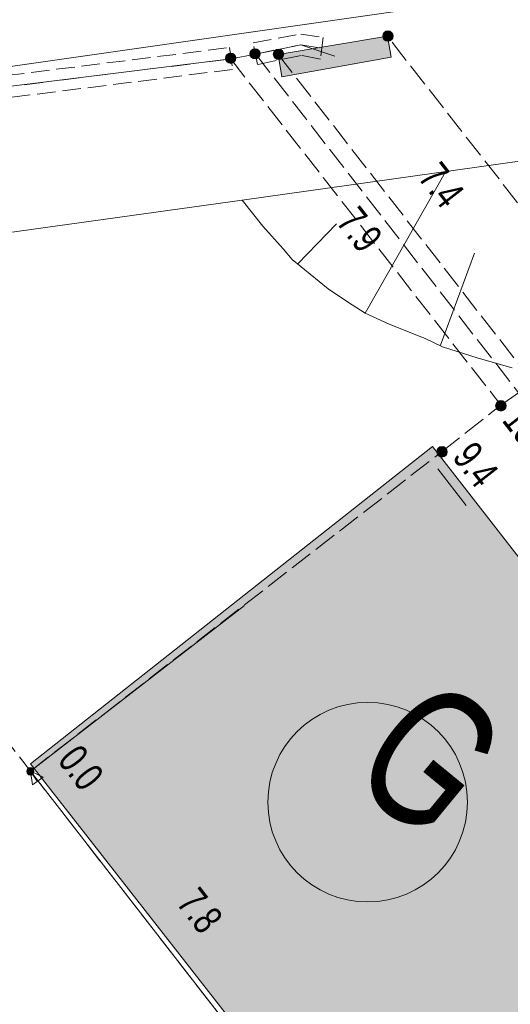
# Model space of a CAD drawing. Header units: metres. Extents: x -740 to 758, y -633 to 854.
# Tile 22 of 256: x -329 to -320, y -236 to -218. Entities that reach past the tile are written whole.
import ezdxf

# ---------------------------------------------------------------- set-up
doc = ezdxf.new("R2010")
doc.units = ezdxf.units.M
doc.header["$MEASUREMENT"] = 0
for name, pattern in [('333_125', [0.4576, 0.3328, -0.1248]), ('333_333', [0.6656, 0.3328, -0.3328]), ('416_125', [0.5408, 0.416, -0.1248])]:
    doc.linetypes.add(name, pattern=pattern)
for name, color, linetype in [('Gas.LOVION', 7, 'Continuous'), ('Gis.LOVION', 7, 'Continuous'), ('Grundkarte.LOVION', 7, 'Continuous'), ('Strom.LOVION', 7, 'Continuous'), ('StromBemass.LOVION', 7, 'Continuous')]:
    doc.layers.add(name, color=color, linetype=linetype)
doc.styles.add('ERSTELLTER_STIL_1', font='arial.ttf')

msp = doc.modelspace()

# ---------------------------------------------------------------- hatches: boundary and pattern name
at = {"layer": 'Grundkarte.LOVION', "linetype": 'Continuous', "lineweight": 18}
msp.add_hatch(color=9, dxfattribs=at).paths.add_polyline_path([(-324.547, -237.993), (-322.747, -240.388), (-322.492, -240.275), (-317.983, -246.188), (-310.682, -240.45), (-321.837, -226.112), (-329.053, -231.813), (-324.357, -237.827)])
at = {"layer": 'Strom.LOVION', "linetype": 'Continuous', "lineweight": 18}
msp.add_hatch(color=2, dxfattribs=at).paths.add_polyline_path([(-322.646, -218.743), (-324.609, -219.068), (-324.54, -219.475), (-322.58, -219.121)])
at = {"layer": 'StromBemass.LOVION', "linetype": 'Continuous', "lineweight": 13}
for points in [[(-322.563, -218.8), (-322.556, -218.791), (-322.55, -218.78), (-322.546, -218.769), (-322.543, -218.758), (-322.542, -218.746), (-322.542, -218.734), (-322.543, -218.723), (-322.546, -218.711), (-322.551, -218.7), (-322.556, -218.69), (-322.563, -218.68), (-322.572, -218.672), (-322.581, -218.664), (-322.591, -218.658), (-322.601, -218.653), (-322.613, -218.649), (-322.624, -218.647), (-322.636, -218.646), (-322.648, -218.647), (-322.659, -218.649), (-322.671, -218.653), (-322.681, -218.658), (-322.691, -218.665), (-322.7, -218.672), (-322.708, -218.681), (-322.715, -218.69), (-322.721, -218.701), (-322.725, -218.712), (-322.728, -218.723), (-322.73, -218.735), (-322.729, -218.747), (-322.728, -218.758), (-322.725, -218.77), (-322.721, -218.781), (-322.715, -218.791), (-322.708, -218.801), (-322.7, -218.809), (-322.691, -218.817), (-322.681, -218.823), (-322.67, -218.828), (-322.659, -218.832), (-322.647, -218.834), (-322.635, -218.834), (-322.624, -218.834), (-322.612, -218.831), (-322.601, -218.828), (-322.59, -218.823), (-322.58, -218.816), (-322.571, -218.809)], [(-322.593, -218.784), (-322.588, -218.778), (-322.584, -218.771), (-322.582, -218.763), (-322.58, -218.755), (-322.579, -218.747), (-322.579, -218.739), (-322.58, -218.732), (-322.582, -218.724), (-322.585, -218.716), (-322.589, -218.71), (-322.593, -218.703), (-322.599, -218.697), (-322.605, -218.692), (-322.612, -218.688), (-322.619, -218.685), (-322.626, -218.682), (-322.634, -218.681), (-322.642, -218.68), (-322.65, -218.681), (-322.658, -218.682), (-322.666, -218.685), (-322.673, -218.688), (-322.679, -218.692), (-322.686, -218.698), (-322.691, -218.703), (-322.696, -218.71), (-322.7, -218.717), (-322.702, -218.724), (-322.704, -218.732), (-322.705, -218.74), (-322.705, -218.748), (-322.704, -218.756), (-322.702, -218.763), (-322.699, -218.771), (-322.695, -218.778), (-322.691, -218.784), (-322.685, -218.79), (-322.679, -218.795), (-322.672, -218.799), (-322.665, -218.803), (-322.658, -218.805), (-322.65, -218.807), (-322.642, -218.807), (-322.634, -218.807), (-322.626, -218.805), (-322.618, -218.803), (-322.611, -218.799), (-322.605, -218.795), (-322.598, -218.79)], [(-324.951, -219.117), (-324.944, -219.108), (-324.939, -219.098), (-324.935, -219.087), (-324.932, -219.076), (-324.93, -219.064), (-324.93, -219.053), (-324.932, -219.041), (-324.935, -219.03), (-324.939, -219.019), (-324.945, -219.009), (-324.951, -219), (-324.959, -218.992), (-324.968, -218.984), (-324.978, -218.978), (-324.989, -218.973), (-325, -218.97), (-325.011, -218.968), (-325.022, -218.967), (-325.034, -218.968), (-325.045, -218.97), (-325.056, -218.973), (-325.067, -218.978), (-325.076, -218.985), (-325.085, -218.992), (-325.093, -219), (-325.1, -219.01), (-325.106, -219.02), (-325.11, -219.031), (-325.113, -219.042), (-325.114, -219.053), (-325.114, -219.065), (-325.112, -219.076), (-325.11, -219.088), (-325.105, -219.098), (-325.1, -219.108), (-325.093, -219.118), (-325.085, -219.126), (-325.076, -219.133), (-325.066, -219.14), (-325.056, -219.145), (-325.045, -219.148), (-325.033, -219.15), (-325.022, -219.151), (-325.01, -219.15), (-324.999, -219.148), (-324.988, -219.144), (-324.978, -219.139), (-324.968, -219.133), (-324.959, -219.126)], [(-324.963, -219.102), (-324.958, -219.096), (-324.955, -219.089), (-324.952, -219.082), (-324.95, -219.074), (-324.949, -219.066), (-324.949, -219.059), (-324.95, -219.051), (-324.952, -219.043), (-324.955, -219.036), (-324.959, -219.029), (-324.963, -219.023), (-324.969, -219.018), (-324.975, -219.013), (-324.981, -219.009), (-324.988, -219.005), (-324.996, -219.003), (-325.003, -219.001), (-325.011, -219.001), (-325.019, -219.001), (-325.026, -219.003), (-325.034, -219.005), (-325.041, -219.009), (-325.047, -219.013), (-325.053, -219.018), (-325.058, -219.024), (-325.063, -219.03), (-325.067, -219.037), (-325.07, -219.044), (-325.071, -219.051), (-325.072, -219.059), (-325.072, -219.067), (-325.071, -219.075), (-325.069, -219.082), (-325.067, -219.089), (-325.063, -219.096), (-325.058, -219.102), (-325.053, -219.108), (-325.047, -219.113), (-325.04, -219.117), (-325.033, -219.12), (-325.026, -219.123), (-325.018, -219.124), (-325.011, -219.125), (-325.003, -219.124), (-324.995, -219.123), (-324.988, -219.12), (-324.981, -219.117), (-324.974, -219.113), (-324.968, -219.108)], [(-324.528, -219.125), (-324.521, -219.115), (-324.515, -219.105), (-324.511, -219.094), (-324.508, -219.083), (-324.507, -219.071), (-324.507, -219.059), (-324.508, -219.048), (-324.511, -219.036), (-324.515, -219.025), (-324.521, -219.015), (-324.528, -219.006), (-324.536, -218.997), (-324.545, -218.99), (-324.555, -218.984), (-324.566, -218.979), (-324.577, -218.975), (-324.588, -218.973), (-324.6, -218.972), (-324.612, -218.973), (-324.623, -218.975), (-324.634, -218.979), (-324.645, -218.984), (-324.655, -218.99), (-324.664, -218.998), (-324.672, -219.006), (-324.679, -219.016), (-324.684, -219.026), (-324.689, -219.037), (-324.691, -219.048), (-324.693, -219.06), (-324.693, -219.072), (-324.691, -219.083), (-324.688, -219.095), (-324.684, -219.106), (-324.678, -219.116), (-324.671, -219.125), (-324.663, -219.134), (-324.654, -219.141), (-324.644, -219.147), (-324.634, -219.152), (-324.623, -219.156), (-324.611, -219.158), (-324.599, -219.159), (-324.588, -219.158), (-324.576, -219.156), (-324.565, -219.152), (-324.554, -219.147), (-324.545, -219.141), (-324.536, -219.133)], [(-324.556, -219.109), (-324.552, -219.102), (-324.548, -219.095), (-324.545, -219.088), (-324.543, -219.08), (-324.542, -219.072), (-324.542, -219.064), (-324.543, -219.057), (-324.545, -219.049), (-324.548, -219.041), (-324.552, -219.034), (-324.556, -219.028), (-324.562, -219.022), (-324.568, -219.017), (-324.575, -219.013), (-324.582, -219.01), (-324.59, -219.007), (-324.598, -219.006), (-324.605, -219.005), (-324.613, -219.006), (-324.621, -219.007), (-324.629, -219.01), (-324.636, -219.013), (-324.643, -219.017), (-324.649, -219.023), (-324.654, -219.028), (-324.659, -219.035), (-324.663, -219.042), (-324.666, -219.049), (-324.668, -219.057), (-324.669, -219.065), (-324.669, -219.073), (-324.668, -219.081), (-324.666, -219.088), (-324.663, -219.096), (-324.659, -219.103), (-324.654, -219.109), (-324.649, -219.115), (-324.642, -219.12), (-324.636, -219.124), (-324.628, -219.128), (-324.621, -219.13), (-324.613, -219.132), (-324.605, -219.132), (-324.597, -219.132), (-324.589, -219.13), (-324.582, -219.128), (-324.575, -219.124), (-324.568, -219.12), (-324.562, -219.115)], [(-325.387, -219.197), (-325.381, -219.187), (-325.375, -219.177), (-325.371, -219.166), (-325.368, -219.155), (-325.366, -219.144), (-325.367, -219.132), (-325.368, -219.121), (-325.371, -219.11), (-325.375, -219.099), (-325.381, -219.089), (-325.388, -219.079), (-325.396, -219.071), (-325.405, -219.064), (-325.414, -219.057), (-325.425, -219.052), (-325.436, -219.049), (-325.447, -219.047), (-325.459, -219.046), (-325.47, -219.047), (-325.482, -219.049), (-325.493, -219.053), (-325.503, -219.058), (-325.513, -219.064), (-325.522, -219.071), (-325.53, -219.08), (-325.537, -219.089), (-325.542, -219.099), (-325.546, -219.11), (-325.549, -219.121), (-325.551, -219.133), (-325.551, -219.144), (-325.549, -219.156), (-325.546, -219.167), (-325.542, -219.178), (-325.536, -219.188), (-325.529, -219.197), (-325.521, -219.206), (-325.512, -219.213), (-325.503, -219.219), (-325.492, -219.224), (-325.481, -219.228), (-325.47, -219.23), (-325.458, -219.23), (-325.447, -219.23), (-325.435, -219.228), (-325.424, -219.224), (-325.414, -219.219), (-325.404, -219.213), (-325.395, -219.205)], [(-325.406, -219.19), (-325.402, -219.184), (-325.398, -219.177), (-325.395, -219.17), (-325.393, -219.162), (-325.392, -219.154), (-325.392, -219.146), (-325.393, -219.139), (-325.395, -219.131), (-325.398, -219.124), (-325.402, -219.117), (-325.406, -219.111), (-325.412, -219.105), (-325.418, -219.1), (-325.425, -219.096), (-325.432, -219.092), (-325.439, -219.09), (-325.447, -219.089), (-325.455, -219.088), (-325.462, -219.089), (-325.47, -219.09), (-325.478, -219.093), (-325.485, -219.096), (-325.491, -219.1), (-325.497, -219.105), (-325.503, -219.111), (-325.507, -219.117), (-325.511, -219.124), (-325.514, -219.131), (-325.516, -219.139), (-325.517, -219.147), (-325.517, -219.155), (-325.516, -219.162), (-325.514, -219.17), (-325.511, -219.177), (-325.507, -219.184), (-325.502, -219.19), (-325.497, -219.196), (-325.491, -219.201), (-325.484, -219.205), (-325.477, -219.209), (-325.47, -219.211), (-325.462, -219.212), (-325.454, -219.213), (-325.446, -219.212), (-325.439, -219.211), (-325.431, -219.208), (-325.424, -219.205), (-325.418, -219.201), (-325.412, -219.196)], [(-320.534, -225.443), (-320.527, -225.433), (-320.522, -225.423), (-320.517, -225.411), (-320.514, -225.4), (-320.513, -225.388), (-320.513, -225.376), (-320.514, -225.364), (-320.517, -225.353), (-320.522, -225.342), (-320.528, -225.331), (-320.535, -225.322), (-320.543, -225.313), (-320.552, -225.305), (-320.562, -225.299), (-320.573, -225.294), (-320.584, -225.29), (-320.596, -225.288), (-320.608, -225.287), (-320.62, -225.288), (-320.631, -225.291), (-320.643, -225.294), (-320.654, -225.299), (-320.664, -225.306), (-320.673, -225.313), (-320.681, -225.322), (-320.688, -225.332), (-320.694, -225.342), (-320.698, -225.353), (-320.701, -225.365), (-320.702, -225.377), (-320.702, -225.389), (-320.701, -225.4), (-320.698, -225.412), (-320.693, -225.423), (-320.688, -225.433), (-320.68, -225.443), (-320.672, -225.452), (-320.663, -225.459), (-320.653, -225.466), (-320.642, -225.471), (-320.631, -225.474), (-320.619, -225.477), (-320.607, -225.477), (-320.595, -225.477), (-320.584, -225.474), (-320.572, -225.471), (-320.562, -225.465), (-320.552, -225.459), (-320.542, -225.451)], [(-320.558, -225.417), (-320.553, -225.411), (-320.549, -225.404), (-320.547, -225.397), (-320.545, -225.389), (-320.544, -225.381), (-320.544, -225.373), (-320.545, -225.365), (-320.547, -225.358), (-320.55, -225.351), (-320.553, -225.344), (-320.558, -225.337), (-320.563, -225.332), (-320.569, -225.327), (-320.576, -225.322), (-320.583, -225.319), (-320.591, -225.317), (-320.598, -225.315), (-320.606, -225.315), (-320.614, -225.315), (-320.622, -225.317), (-320.629, -225.319), (-320.636, -225.323), (-320.643, -225.327), (-320.649, -225.332), (-320.654, -225.338), (-320.659, -225.344), (-320.663, -225.351), (-320.666, -225.358), (-320.668, -225.366), (-320.669, -225.374), (-320.669, -225.381), (-320.668, -225.389), (-320.666, -225.397), (-320.663, -225.404), (-320.659, -225.411), (-320.654, -225.417), (-320.649, -225.423), (-320.643, -225.428), (-320.636, -225.432), (-320.629, -225.436), (-320.621, -225.438), (-320.614, -225.439), (-320.606, -225.44), (-320.598, -225.439), (-320.59, -225.438), (-320.583, -225.435), (-320.576, -225.432), (-320.569, -225.428), (-320.563, -225.423)], [(-320.557, -225.414), (-320.552, -225.407), (-320.548, -225.4), (-320.546, -225.393), (-320.544, -225.385), (-320.543, -225.377), (-320.543, -225.37), (-320.544, -225.362), (-320.546, -225.354), (-320.549, -225.347), (-320.552, -225.34), (-320.557, -225.334), (-320.562, -225.328), (-320.569, -225.323), (-320.575, -225.319), (-320.582, -225.315), (-320.59, -225.313), (-320.598, -225.312), (-320.605, -225.311), (-320.613, -225.312), (-320.621, -225.313), (-320.629, -225.316), (-320.636, -225.319), (-320.642, -225.323), (-320.648, -225.328), (-320.654, -225.334), (-320.658, -225.34), (-320.662, -225.347), (-320.665, -225.355), (-320.667, -225.362), (-320.668, -225.37), (-320.668, -225.378), (-320.667, -225.386), (-320.665, -225.393), (-320.662, -225.401), (-320.658, -225.407), (-320.653, -225.414), (-320.648, -225.42), (-320.642, -225.425), (-320.635, -225.429), (-320.628, -225.432), (-320.621, -225.435), (-320.613, -225.436), (-320.605, -225.436), (-320.597, -225.436), (-320.589, -225.434), (-320.582, -225.432), (-320.575, -225.429), (-320.568, -225.424), (-320.562, -225.419)], [(-321.592, -226.268), (-321.585, -226.259), (-321.579, -226.248), (-321.575, -226.237), (-321.572, -226.226), (-321.571, -226.214), (-321.571, -226.202), (-321.572, -226.191), (-321.575, -226.179), (-321.579, -226.168), (-321.585, -226.158), (-321.592, -226.148), (-321.6, -226.14), (-321.609, -226.132), (-321.62, -226.126), (-321.63, -226.121), (-321.642, -226.117), (-321.653, -226.115), (-321.665, -226.114), (-321.677, -226.115), (-321.688, -226.117), (-321.7, -226.121), (-321.71, -226.126), (-321.72, -226.132), (-321.729, -226.14), (-321.738, -226.149), (-321.744, -226.158), (-321.75, -226.169), (-321.754, -226.18), (-321.757, -226.191), (-321.759, -226.203), (-321.759, -226.215), (-321.757, -226.226), (-321.754, -226.238), (-321.75, -226.249), (-321.744, -226.259), (-321.737, -226.269), (-321.729, -226.277), (-321.72, -226.285), (-321.71, -226.291), (-321.699, -226.296), (-321.688, -226.3), (-321.676, -226.302), (-321.664, -226.303), (-321.653, -226.302), (-321.641, -226.3), (-321.63, -226.296), (-321.619, -226.291), (-321.609, -226.285), (-321.6, -226.277)], [(-321.626, -226.253), (-321.621, -226.246), (-321.617, -226.239), (-321.614, -226.232), (-321.612, -226.224), (-321.611, -226.216), (-321.611, -226.208), (-321.612, -226.2), (-321.614, -226.193), (-321.617, -226.185), (-321.621, -226.178), (-321.626, -226.172), (-321.631, -226.166), (-321.638, -226.161), (-321.644, -226.157), (-321.652, -226.153), (-321.659, -226.151), (-321.667, -226.149), (-321.675, -226.149), (-321.683, -226.149), (-321.691, -226.151), (-321.698, -226.153), (-321.706, -226.157), (-321.712, -226.161), (-321.718, -226.166), (-321.724, -226.172), (-321.729, -226.179), (-321.732, -226.186), (-321.735, -226.193), (-321.737, -226.201), (-321.738, -226.209), (-321.738, -226.217), (-321.737, -226.225), (-321.735, -226.232), (-321.732, -226.24), (-321.728, -226.247), (-321.724, -226.253), (-321.718, -226.259), (-321.712, -226.264), (-321.705, -226.268), (-321.698, -226.272), (-321.69, -226.274), (-321.683, -226.276), (-321.675, -226.276), (-321.667, -226.275), (-321.659, -226.274), (-321.651, -226.271), (-321.644, -226.268), (-321.637, -226.264), (-321.631, -226.259)], [(-329.006, -231.993), (-329.002, -231.986), (-328.998, -231.979), (-328.995, -231.971), (-328.993, -231.964), (-328.992, -231.956), (-328.992, -231.948), (-328.993, -231.94), (-328.995, -231.932), (-328.998, -231.924), (-329.002, -231.917), (-329.007, -231.911), (-329.012, -231.905), (-329.018, -231.9), (-329.025, -231.895), (-329.033, -231.892), (-329.04, -231.89), (-329.048, -231.888), (-329.056, -231.888), (-329.064, -231.888), (-329.072, -231.89), (-329.08, -231.892), (-329.087, -231.896), (-329.094, -231.9), (-329.1, -231.905), (-329.106, -231.911), (-329.11, -231.918), (-329.114, -231.925), (-329.117, -231.932), (-329.119, -231.94), (-329.12, -231.948), (-329.12, -231.956), (-329.119, -231.964), (-329.117, -231.972), (-329.114, -231.979), (-329.11, -231.986), (-329.105, -231.993), (-329.1, -231.999), (-329.094, -232.004), (-329.087, -232.008), (-329.079, -232.012), (-329.072, -232.014), (-329.064, -232.015), (-329.056, -232.016), (-329.048, -232.015), (-329.04, -232.014), (-329.032, -232.011), (-329.025, -232.008), (-329.018, -232.004), (-329.012, -231.998)], [(-329.006, -231.993), (-329.002, -231.986), (-328.998, -231.979), (-328.995, -231.971), (-328.993, -231.964), (-328.992, -231.956), (-328.992, -231.948), (-328.993, -231.94), (-328.995, -231.932), (-328.998, -231.924), (-329.002, -231.917), (-329.007, -231.911), (-329.012, -231.905), (-329.018, -231.9), (-329.025, -231.895), (-329.033, -231.892), (-329.04, -231.89), (-329.048, -231.888), (-329.056, -231.888), (-329.064, -231.888), (-329.072, -231.89), (-329.08, -231.892), (-329.087, -231.896), (-329.094, -231.9), (-329.1, -231.905), (-329.106, -231.911), (-329.11, -231.918), (-329.114, -231.925), (-329.117, -231.932), (-329.119, -231.94), (-329.12, -231.948), (-329.12, -231.956), (-329.119, -231.964), (-329.117, -231.972), (-329.114, -231.979), (-329.11, -231.986), (-329.105, -231.993), (-329.1, -231.999), (-329.094, -232.004), (-329.087, -232.008), (-329.079, -232.012), (-329.072, -232.014), (-329.064, -232.015), (-329.056, -232.016), (-329.048, -232.015), (-329.04, -232.014), (-329.032, -232.011), (-329.025, -232.008), (-329.018, -232.004), (-329.012, -231.998)], [(-329.006, -231.993), (-329.002, -231.986), (-328.998, -231.979), (-328.995, -231.971), (-328.993, -231.964), (-328.992, -231.956), (-328.992, -231.948), (-328.993, -231.94), (-328.995, -231.932), (-328.998, -231.924), (-329.002, -231.917), (-329.007, -231.911), (-329.012, -231.905), (-329.018, -231.9), (-329.025, -231.895), (-329.033, -231.892), (-329.04, -231.89), (-329.048, -231.888), (-329.056, -231.888), (-329.064, -231.888), (-329.072, -231.89), (-329.08, -231.892), (-329.087, -231.896), (-329.094, -231.9), (-329.1, -231.905), (-329.106, -231.911), (-329.11, -231.918), (-329.114, -231.925), (-329.117, -231.932), (-329.119, -231.94), (-329.12, -231.948), (-329.12, -231.956), (-329.119, -231.964), (-329.117, -231.972), (-329.114, -231.979), (-329.11, -231.986), (-329.105, -231.993), (-329.1, -231.999), (-329.094, -232.004), (-329.087, -232.008), (-329.079, -232.012), (-329.072, -232.014), (-329.064, -232.015), (-329.056, -232.016), (-329.048, -232.015), (-329.04, -232.014), (-329.032, -232.011), (-329.025, -232.008), (-329.018, -232.004), (-329.012, -231.998)], [(-329.006, -231.993), (-329.002, -231.986), (-328.998, -231.979), (-328.995, -231.971), (-328.993, -231.964), (-328.992, -231.956), (-328.992, -231.948), (-328.993, -231.94), (-328.995, -231.932), (-328.998, -231.924), (-329.002, -231.917), (-329.007, -231.911), (-329.012, -231.905), (-329.018, -231.9), (-329.025, -231.895), (-329.033, -231.892), (-329.04, -231.89), (-329.048, -231.888), (-329.056, -231.888), (-329.064, -231.888), (-329.072, -231.89), (-329.08, -231.892), (-329.087, -231.896), (-329.094, -231.9), (-329.1, -231.905), (-329.106, -231.911), (-329.11, -231.918), (-329.114, -231.925), (-329.117, -231.932), (-329.119, -231.94), (-329.12, -231.948), (-329.12, -231.956), (-329.119, -231.964), (-329.117, -231.972), (-329.114, -231.979), (-329.11, -231.986), (-329.105, -231.993), (-329.1, -231.999), (-329.094, -232.004), (-329.087, -232.008), (-329.079, -232.012), (-329.072, -232.014), (-329.064, -232.015), (-329.056, -232.016), (-329.048, -232.015), (-329.04, -232.014), (-329.032, -232.011), (-329.025, -232.008), (-329.018, -232.004), (-329.012, -231.998)], [(-329.006, -231.993), (-329.002, -231.986), (-328.998, -231.979), (-328.995, -231.971), (-328.993, -231.964), (-328.992, -231.956), (-328.992, -231.948), (-328.993, -231.94), (-328.995, -231.932), (-328.998, -231.924), (-329.002, -231.917), (-329.007, -231.911), (-329.012, -231.905), (-329.018, -231.9), (-329.025, -231.895), (-329.033, -231.892), (-329.04, -231.89), (-329.048, -231.888), (-329.056, -231.888), (-329.064, -231.888), (-329.072, -231.89), (-329.08, -231.892), (-329.087, -231.896), (-329.094, -231.9), (-329.1, -231.905), (-329.106, -231.911), (-329.11, -231.918), (-329.114, -231.925), (-329.117, -231.932), (-329.119, -231.94), (-329.12, -231.948), (-329.12, -231.956), (-329.119, -231.964), (-329.117, -231.972), (-329.114, -231.979), (-329.11, -231.986), (-329.105, -231.993), (-329.1, -231.999), (-329.094, -232.004), (-329.087, -232.008), (-329.079, -232.012), (-329.072, -232.014), (-329.064, -232.015), (-329.056, -232.016), (-329.048, -232.015), (-329.04, -232.014), (-329.032, -232.011), (-329.025, -232.008), (-329.018, -232.004), (-329.012, -231.998)], [(-329.006, -231.993), (-329.002, -231.986), (-328.998, -231.979), (-328.995, -231.971), (-328.993, -231.964), (-328.992, -231.956), (-328.992, -231.948), (-328.993, -231.94), (-328.995, -231.932), (-328.998, -231.924), (-329.002, -231.917), (-329.007, -231.911), (-329.012, -231.905), (-329.018, -231.9), (-329.025, -231.895), (-329.033, -231.892), (-329.04, -231.89), (-329.048, -231.888), (-329.056, -231.888), (-329.064, -231.888), (-329.072, -231.89), (-329.08, -231.892), (-329.087, -231.896), (-329.094, -231.9), (-329.1, -231.905), (-329.106, -231.911), (-329.11, -231.918), (-329.114, -231.925), (-329.117, -231.932), (-329.119, -231.94), (-329.12, -231.948), (-329.12, -231.956), (-329.119, -231.964), (-329.117, -231.972), (-329.114, -231.979), (-329.11, -231.986), (-329.105, -231.993), (-329.1, -231.999), (-329.094, -232.004), (-329.087, -232.008), (-329.079, -232.012), (-329.072, -232.014), (-329.064, -232.015), (-329.056, -232.016), (-329.048, -232.015), (-329.04, -232.014), (-329.032, -232.011), (-329.025, -232.008), (-329.018, -232.004), (-329.012, -231.998)], [(-329.006, -231.993), (-329.002, -231.986), (-328.998, -231.979), (-328.995, -231.971), (-328.993, -231.964), (-328.992, -231.956), (-328.992, -231.948), (-328.993, -231.94), (-328.995, -231.932), (-328.998, -231.924), (-329.002, -231.917), (-329.007, -231.911), (-329.012, -231.905), (-329.018, -231.9), (-329.025, -231.895), (-329.033, -231.892), (-329.04, -231.89), (-329.048, -231.888), (-329.056, -231.888), (-329.064, -231.888), (-329.072, -231.89), (-329.08, -231.892), (-329.087, -231.896), (-329.094, -231.9), (-329.1, -231.905), (-329.106, -231.911), (-329.11, -231.918), (-329.114, -231.925), (-329.117, -231.932), (-329.119, -231.94), (-329.12, -231.948), (-329.12, -231.956), (-329.119, -231.964), (-329.117, -231.972), (-329.114, -231.979), (-329.11, -231.986), (-329.105, -231.993), (-329.1, -231.999), (-329.094, -232.004), (-329.087, -232.008), (-329.079, -232.012), (-329.072, -232.014), (-329.064, -232.015), (-329.056, -232.016), (-329.048, -232.015), (-329.04, -232.014), (-329.032, -232.011), (-329.025, -232.008), (-329.018, -232.004), (-329.012, -231.998)], [(-329.005, -231.989), (-329.001, -231.982), (-328.997, -231.975), (-328.994, -231.968), (-328.992, -231.96), (-328.991, -231.952), (-328.991, -231.944), (-328.992, -231.936), (-328.994, -231.928), (-328.997, -231.92), (-329.001, -231.913), (-329.006, -231.907), (-329.011, -231.901), (-329.017, -231.896), (-329.024, -231.891), (-329.032, -231.888), (-329.039, -231.886), (-329.047, -231.884), (-329.055, -231.884), (-329.063, -231.884), (-329.071, -231.886), (-329.079, -231.888), (-329.086, -231.892), (-329.093, -231.896), (-329.099, -231.901), (-329.105, -231.907), (-329.11, -231.914), (-329.113, -231.921), (-329.116, -231.928), (-329.118, -231.936), (-329.119, -231.944), (-329.119, -231.952), (-329.118, -231.96), (-329.116, -231.968), (-329.113, -231.976), (-329.109, -231.983), (-329.105, -231.989), (-329.099, -231.995), (-329.093, -232), (-329.086, -232.005), (-329.079, -232.008), (-329.071, -232.01), (-329.063, -232.012), (-329.055, -232.012), (-329.047, -232.012), (-329.039, -232.01), (-329.031, -232.008), (-329.024, -232.004), (-329.017, -232), (-329.011, -231.995)], [(-329.005, -231.989), (-329.001, -231.982), (-328.997, -231.975), (-328.994, -231.968), (-328.992, -231.96), (-328.991, -231.952), (-328.991, -231.944), (-328.992, -231.936), (-328.994, -231.928), (-328.997, -231.92), (-329.001, -231.913), (-329.006, -231.907), (-329.011, -231.901), (-329.017, -231.896), (-329.024, -231.891), (-329.032, -231.888), (-329.039, -231.886), (-329.047, -231.884), (-329.055, -231.884), (-329.063, -231.884), (-329.071, -231.886), (-329.079, -231.888), (-329.086, -231.892), (-329.093, -231.896), (-329.099, -231.901), (-329.105, -231.907), (-329.11, -231.914), (-329.113, -231.921), (-329.116, -231.928), (-329.118, -231.936), (-329.119, -231.944), (-329.119, -231.952), (-329.118, -231.96), (-329.116, -231.968), (-329.113, -231.976), (-329.109, -231.983), (-329.105, -231.989), (-329.099, -231.995), (-329.093, -232), (-329.086, -232.005), (-329.079, -232.008), (-329.071, -232.01), (-329.063, -232.012), (-329.055, -232.012), (-329.047, -232.012), (-329.039, -232.01), (-329.031, -232.008), (-329.024, -232.004), (-329.017, -232), (-329.011, -231.995)], [(-329.005, -231.989), (-329.001, -231.982), (-328.997, -231.975), (-328.994, -231.968), (-328.992, -231.96), (-328.991, -231.952), (-328.991, -231.944), (-328.992, -231.936), (-328.994, -231.928), (-328.997, -231.92), (-329.001, -231.913), (-329.006, -231.907), (-329.011, -231.901), (-329.017, -231.896), (-329.024, -231.891), (-329.032, -231.888), (-329.039, -231.886), (-329.047, -231.884), (-329.055, -231.884), (-329.063, -231.884), (-329.071, -231.886), (-329.079, -231.888), (-329.086, -231.892), (-329.093, -231.896), (-329.099, -231.901), (-329.105, -231.907), (-329.11, -231.914), (-329.113, -231.921), (-329.116, -231.928), (-329.118, -231.936), (-329.119, -231.944), (-329.119, -231.952), (-329.118, -231.96), (-329.116, -231.968), (-329.113, -231.976), (-329.109, -231.983), (-329.105, -231.989), (-329.099, -231.995), (-329.093, -232), (-329.086, -232.005), (-329.079, -232.008), (-329.071, -232.01), (-329.063, -232.012), (-329.055, -232.012), (-329.047, -232.012), (-329.039, -232.01), (-329.031, -232.008), (-329.024, -232.004), (-329.017, -232), (-329.011, -231.995)]]:
    msp.add_hatch(color=7, dxfattribs=at).paths.add_polyline_path(points)

# ---------------------------------------------------------------- linework, layer by layer
at = {"layer": 'Gas.LOVION', "color": 5, "linetype": 'Continuous', "lineweight": 18}
msp.add_circle((-323, -232.504), 1.792, dxfattribs=at)
at = {"layer": 'Gis.LOVION', "color": 44, "linetype": 'Continuous', "lineweight": 18}
msp.add_lwpolyline([(-303.725, -257.799), (-307.007, -260.351), (-311.623, -254.404), (-311.813, -254.57), (-313.708, -252.125), (-313.517, -251.958), (-322.545, -240.339), (-322.751, -240.492), (-324.629, -238.06), (-324.439, -237.894), (-329.055, -231.946), (-325.208, -228.969)], dxfattribs=at)
at = {"layer": 'Grundkarte.LOVION', "color": 253, "linetype": 'Continuous', "lineweight": 18}
for points in [[(-307.385, -216.128), (-342.479, -221.155), (-342.962, -221.35), (-343.191, -221.432), (-343.557, -221.616), (-343.806, -221.788), (-344.029, -221.928), (-344.193, -222.062), (-344.721, -222.705), (-344.848, -222.924), (-344.948, -223.111), (-345.015, -223.325), (-345.136, -223.602), (-345.345, -224.184), (-348.778, -221.417)], [(-318.316, -220.714), (-325.255, -221.688), (-331.029, -222.489)], [(-331.029, -222.489), (-325.255, -221.688), (-318.316, -220.714)]]:
    msp.add_lwpolyline(points, dxfattribs=at)
at = {"layer": 'Grundkarte.LOVION', "color": 8, "linetype": 'Continuous', "lineweight": 18}
for points in [[(-304.587, -218.751), (-318.316, -220.714), (-325.255, -221.688)], [(-318.316, -220.714), (-325.255, -221.688), (-331.029, -222.489)], [(-331.029, -222.489), (-325.255, -221.688), (-318.316, -220.714)]]:
    msp.add_lwpolyline(points, dxfattribs=at)
at = {"layer": 'Grundkarte.LOVION', "color": 7, "linetype": 'Continuous', "lineweight": 13}
for points in [[(-320.408, -224.702), (-321.017, -224.525), (-321.657, -224.322), (-321.967, -224.175), (-322.614, -223.913), (-323.046, -223.718), (-323.362, -223.513), (-323.71, -223.281), (-324.353, -222.753), (-324.519, -222.562), (-324.884, -222.154), (-325.255, -221.688), (-318.316, -220.714)], [(-323.046, -223.718), (-321.583, -221.152)], [(-324.256, -222.832), (-323.558, -222.113)], [(-321.69, -224.295), (-321.083, -222.64)]]:
    msp.add_lwpolyline(points, dxfattribs=at)
at = {"layer": 'Grundkarte.LOVION', "color": 8, "linetype": 'Continuous', "lineweight": 18}
msp.add_lwpolyline([(-324.547, -237.993), (-324.357, -237.827), (-329.053, -231.813), (-321.837, -226.112), (-310.682, -240.45), (-317.983, -246.188), (-322.492, -240.275), (-322.747, -240.388)], close=True, dxfattribs=at)
at = {"layer": 'Strom.LOVION', "color": 7, "linetype": '333_125', "lineweight": 13}
for points in [[(-325.058, -218.861), (-324.202, -218.703), (-323.797, -218.767), (-323.847, -219.156), (-324.194, -219.087), (-324.976, -219.252)], [(-341.581, -227.008), (-337.216, -220.419), (-325.478, -218.947), (-325.425, -219.34), (-336.987, -220.796), (-341.25, -227.227)]]:
    msp.add_lwpolyline(points, close=True, dxfattribs=at)
at = {"layer": 'Strom.LOVION', "color": 7, "linetype": 'Continuous', "lineweight": 13}
msp.add_lwpolyline([(-322.646, -218.743), (-322.58, -219.121), (-324.54, -219.475), (-324.609, -219.068)], close=True, dxfattribs=at)
at = {"layer": 'Strom.LOVION', "color": 150, "linetype": 'Continuous', "lineweight": 18}
msp.add_lwpolyline([(-340.535, -227.438), (-340.963, -227.894), (-341.077, -227.934), (-341.226, -227.92), (-341.734, -227.718), (-341.424, -227.111), (-337.095, -220.6), (-325.458, -219.151), (-325.009, -219.063), (-324.198, -218.895), (-323.587, -219.101)], dxfattribs=at)
at = {"layer": 'Strom.LOVION', "color": 9, "linetype": '333_333', "lineweight": 18}
for points in [[(-325.009, -219.063), (-324.198, -218.895), (-323.822, -218.962)], [(-341.424, -227.111), (-337.095, -220.6), (-325.458, -219.151)]]:
    msp.add_lwpolyline(points, dxfattribs=at)
at = {"layer": 'StromBemass.LOVION', "color": 7, "linetype": '416_125', "lineweight": 13}
for points in [[(-329.055, -231.946), (-321.679, -226.215), (-320.609, -225.372), (-320.291, -225.149), (-320.045, -224.947), (-318.643, -223.864), (-322.646, -218.743)], [(-325.458, -219.151), (-320.609, -225.372)], [(-325.009, -219.063), (-320.291, -225.149)], [(-324.609, -219.068), (-320.045, -224.947)], [(-337.095, -220.6), (-337.59, -220.973), (-336.038, -222.949), (-335.868, -223.169), (-335.562, -223.583), (-329.055, -231.946), (-324.269, -238.114)]]:
    msp.add_lwpolyline(points, dxfattribs=at)
at = {"layer": 'StromBemass.LOVION', "color": 7, "linetype": 'Continuous', "lineweight": 13}
for points in [[(-321.738, -226.517), (-321.231, -227.176)], [(-329.055, -231.946), (-328.934, -232.126)]]:
    msp.add_lwpolyline(points, dxfattribs=at)
msp.add_lwpolyline([(-329.055, -231.946), (-329.016, -232.194), (-328.822, -232.056)], close=True, dxfattribs=at)
for centre, radius in [((-322.636, -218.74), 0.094), ((-322.642, -218.744), 0.0635), ((-325.022, -219.059), 0.092), ((-325.011, -219.063), 0.0618), ((-324.6, -219.066), 0.0933), ((-324.605, -219.069), 0.0635), ((-325.459, -219.138), 0.0922), ((-325.454, -219.15), 0.0623), ((-320.608, -225.382), 0.0949), ((-320.606, -225.377), 0.0626), ((-320.605, -225.374), 0.0627), ((-321.665, -226.209), 0.0943), ((-321.675, -226.212), 0.0636), ((-329.056, -231.952), 0.0642), ((-329.056, -231.952), 0.0642), ((-329.056, -231.952), 0.0642), ((-329.056, -231.952), 0.0642), ((-329.056, -231.952), 0.0642), ((-329.056, -231.952), 0.0642), ((-329.056, -231.952), 0.0642), ((-329.055, -231.948), 0.0644), ((-329.055, -231.948), 0.0644), ((-329.055, -231.948), 0.0644)]:
    msp.add_circle(centre, radius, dxfattribs=at)

# ---------------------------------------------------------------- texts
at = {"layer": 'Gas.LOVION', "color": 5, "linetype": 'Continuous', "lineweight": 18, "insert": (-323.426, -232.081), "char_height": 2.48984, "attachment_point": 7, "rotation": 320.5841, "style": 'ERSTELLTER_STIL_1'}
msp.add_mtext('{\\A1;\\W0.71561x;G}', dxfattribs=at)
at = {"layer": 'StromBemass.LOVION', "color": 7, "linetype": 'Continuous', "lineweight": 13, "attachment_point": 7, "style": 'ERSTELLTER_STIL_1'}
for s, insert, char_height, rotation in [('{\\A1;\\W0.71559x;7.4}', (-322.111, -221.287), 0.53354, 307.8634), ('{\\A1;\\W0.71560x;7.9}', (-323.585, -222.09), 0.53353, 307.8643), ('{\\A1;\\W0.71555x;10.7}', (-320.609, -225.654), 0.53356, 307.8656), ('{\\A1;\\W0.71559x;9.4}', (-321.501, -226.314), 0.53354, 307.8634), ('{\\A1;\\W0.71557x;0.0}', (-328.589, -231.76), 0.53356, 307.8656), ('{\\A1;\\W0.71557x;7.8}', (-326.453, -234.326), 0.53355, 307.8736)]:
    msp.add_mtext(s, dxfattribs=dict(at, insert=insert, char_height=char_height, rotation=rotation))

doc.saveas('drawing.dxf')
